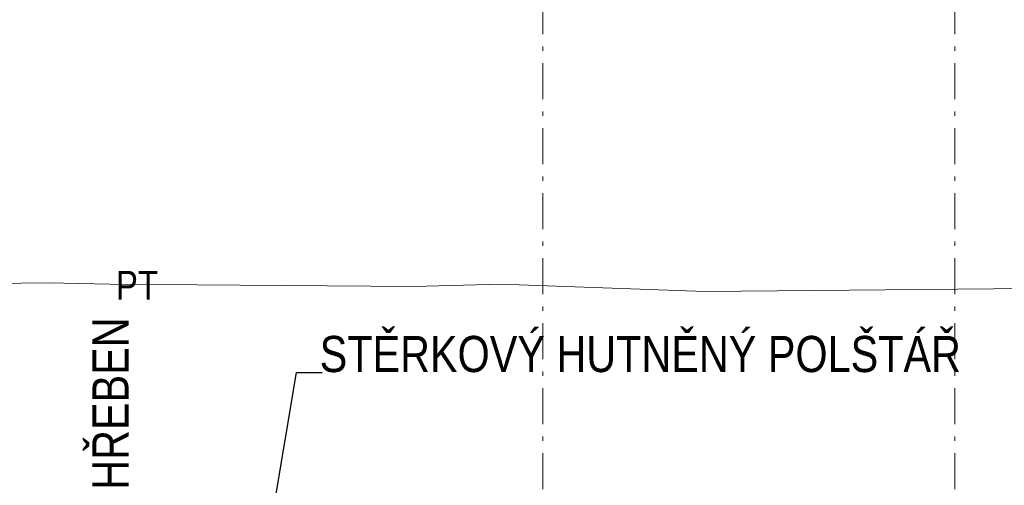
# Model space of a CAD drawing. Header units: millimetres. Extents: x -479461597 to -478645968, y -1101060132 to -1100898045.
# Tile 35 of 145: x -479175302 to -479168487, y -1101050947 to -1101047723. Entities that reach past the tile are written whole.
import ezdxf
from ezdxf.enums import TextEntityAlignment as Align

# ---------------------------------------------------------------- set-up
doc = ezdxf.new("R2010")
doc.units = ezdxf.units.MM
doc.header["$MEASUREMENT"] = 0
doc.linetypes.add('Wipeout_Contour', pattern=[1000, 0, -1000])
doc.linetypes.add('Čerchovaná M', pattern=[450, 250, -85, 30, -85])
for name, color, linetype, lineweight, true_color in [('Anotace - SP_Pero_č.__25', 7, 'Continuous', 13, 0x1a4f6e), ('Konstrukční síť_Pero_č.__81', 7, 'Continuous', 13, 0xa8a8a8), ('Kóty - SP_Pero_č.__152', 7, 'Continuous', 0, 0xa97e33), ('Situace - terén PT_Pero_č.__190', 7, 'Continuous', 20, 0x6d6f03)]:
    doc.layers.add(name, color=color, linetype=linetype, lineweight=lineweight, true_color=true_color)
for name, color, linetype, lineweight in [('Anotace - SP_Pero_č.__6', 7, 'Continuous', 20), ('Bourané_Anotace - SP_Pero_č.__2', 7, 'Continuous', 20), ('Konstrukční síť_Pero_č.__183', 7, 'Continuous', 20)]:
    doc.layers.add(name, color=color, linetype=linetype, lineweight=lineweight)
for name, color, linetype in [('Bourané_2D prvky - vyplně', 7, 'Continuous'), ('Konstrukční síť', 7, 'Continuous'), ('Situace - terén PT', 7, 'Continuous')]:
    doc.layers.add(name, color=color, linetype=linetype)
doc.styles.add('GENERATED_STYLE_5', font='txt')
doc.styles.add('GENERATED_STYLE_7', font='txt')
doc.dimstyles.new('GENERATED_STYLE__4', dxfattribs={"dimtxt": 0.18, "dimasz": 182.4, "dimexe": 0.18, "dimexo": 0.0625, "dimgap": 0.09, "dimtad": 0, "dimtih": 1, "dimtoh": 1, "dimdec": 4, "dimzin": 0, "dimdsep": 46, "dimcen": 0.09, "dimadec": 0, "dimazin": 0, "dimtfac": 1, "dimtdec": 4, "dimtmove": 0, "dimatfit": 3, "dimldrblk": 'ARROWHEAD_1', "dimfxl": 1, "dimtolj": 1, "dimtzin": 0, "dimarcsym": 0})

# ---------------------------------------------------------------- blocks, each defined once
blk = doc.blocks.new('Řez_1_2', base_point=(-479162629.7, -1101050723.4))
at = {"layer": 'Situace - terén PT_Pero_č.__190', "color": 66, "linetype": 'Continuous', "lineweight": 20, "true_color": 0x6d6f03, "flags": 128}
blk.add_lwpolyline([(-479144460.5, -1101050567.6), (-479146836.7, -1101050557), (-479147547.3, -1101050541.2), (-479148288.6, -1101050394.9), (-479148979.1, -1101050508.5), (-479152816.4, -1101050298.4), (-479154292.2, -1101050293), (-479156256, -1101050193.9), (-479157962.8, -1101050147.3), (-479159711.9, -1101049727.6), (-479160410.8, -1101049679.1), (-479161129.7, -1101049681), (-479162673.2, -1101049576.1), (-479167422.4, -1101049592), (-479168063.9, -1101049582.8), (-479170556.3, -1101049605), (-479171974.3, -1101049553.8), (-479172572, -1101049569.7), (-479174678.2, -1101049555.6), (-479175102.3, -1101049544.8), (-479178756.4, -1101049589.8), (-479179972.2, -1101049586.7)], dxfattribs=at)
blk = doc.blocks.new('Standardní značka sítě[3]_2', base_point=(-479171679.8, -1101040723.4))
at = {"layer": 'Konstrukční síť_Pero_č.__81', "color": 253, "linetype": 'Čerchovaná M', "lineweight": 13, "true_color": 0xa8a8a8}
blk.add_line((-479171679.8, -1101041723.4), (-479171679.8, -1101053723.4), dxfattribs=at)
at = {"layer": 'Konstrukční síť_Pero_č.__183', "color": 7, "lineweight": 20, "style": 'GENERATED_STYLE_7'}
for tag, p in [('AC_MarkerText_1_0', (-479171679.8, -1101040472)), ('AC_MarkerText_1_1', (-479171679.8, -1101054972))]:
    blk.add_attdef(tag, text='', height=250, rotation=360, dxfattribs=at).set_placement(p, align=Align.MIDDLE_CENTER)
blk = doc.blocks.new('Standardní značka sítě[4]_2', base_point=(-479168829.7, -1101040723.4))
at = {"layer": 'Konstrukční síť_Pero_č.__81', "color": 253, "linetype": 'Čerchovaná M', "lineweight": 13, "true_color": 0xa8a8a8}
blk.add_line((-479168829.7, -1101041723.4), (-479168829.7, -1101053723.4), dxfattribs=at)
at = {"layer": 'Konstrukční síť_Pero_č.__183', "color": 7, "lineweight": 20, "style": 'GENERATED_STYLE_7'}
for tag, p in [('AC_MarkerText_1_0', (-479168829.7, -1101040472)), ('AC_MarkerText_1_1', (-479168829.7, -1101054972))]:
    blk.add_attdef(tag, text='', height=250, rotation=360, dxfattribs=at).set_placement(p, align=Align.MIDDLE_CENTER)
blk = doc.blocks.new('ARROWHEAD_1')
at = {"color": 0, "linetype": 'Continuous', "lineweight": 0}
blk.add_line((0, 0), (-1, 0), dxfattribs=at)
blk.add_circle((0, 0), 0.25, dxfattribs=at)

msp = doc.modelspace()

# ---------------------------------------------------------------- block references
at = {"layer": 'Konstrukční síť', "color": 7, "linetype": 'Continuous', "lineweight": 20}
for name, p in [('Standardní značka sítě[3]_2', (-479171679.8, -1101040723.4)), ('Standardní značka sítě[4]_2', (-479168829.7, -1101040723.4))]:
    msp.add_blockref(name, p, dxfattribs=at)
at = {"layer": 'Situace - terén PT', "lineweight": 0}
msp.add_blockref('Řez_1_2', (-479162629.7, -1101050723.4), dxfattribs=at)

# ---------------------------------------------------------------- next in the draw order: wipeouts: each hides what was drawn before it
at = {"color": 254, "linetype": 'Wipeout_Contour', "lineweight": 0, "ltscale": 22815239324.08686}
msp.add_wipeout([(-479191249.1, -1101049424.9), (-479191950.7, -1101049418.9), (-479191950.5, -1101052882.9), (-479148371.7, -1101052879.8), (-479148371.7, -1101051975.7), (-479159539.8, -1101052087.3), (-479160677.3, -1101052098.7), (-479160782.4, -1101052481), (-479161076.7, -1101052481), (-479161179.3, -1101052108), (-479174655, -1101051973.2), (-479187215.9, -1101052173.6), (-479187283.5, -1101052419.4), (-479187557.1, -1101052419.4), (-479187658.6, -1101052050.4), (-479190180.3, -1101051973.3), (-479190177.8, -1101051723.4), (-479190727.8, -1101051723.4), (-479190727.8, -1101050169.3)], dxfattribs=at).dxf.layer = 'Bourané_2D prvky - vyplně'

# ---------------------------------------------------------------- next in the draw order: texts
at = {"layer": 'Anotace - SP_Pero_č.__6', "color": 7, "linetype": 'Continuous', "lineweight": 20, "insert": (-479168786.9, -1101050166.5), "char_height": 250, "attachment_point": 9, "style": 'GENERATED_STYLE_5'}
msp.add_mtext('\\A1;{\\pqr;\\fArial Narrow|b0|i0|c238|p34;STĚRKOVÝ HUTNĚNÝ POLŠTÁŘ}', dxfattribs=at)
at = {"layer": 'Bourané_Anotace - SP_Pero_č.__2', "color": 7, "linetype": 'Continuous', "lineweight": 20, "insert": (-479174673.4, -1101050977.8), "char_height": 250, "attachment_point": 4, "rotation": 90, "style": 'GENERATED_STYLE_5'}
msp.add_mtext('\\A1;{\\pql;\\fArial Narrow|b0|i0|c238|p34;HŘEBEN}', dxfattribs=at)
at = {"layer": 'Kóty - SP_Pero_č.__152', "color": 45, "linetype": 'Continuous', "lineweight": 0, "true_color": 0xa97e33, "insert": (-479174636.3, -1101049562.3), "char_height": 200, "attachment_point": 4, "style": 'GENERATED_STYLE_5'}
msp.add_mtext('\\A1;{\\pql;\\fArial Narrow|b0|i0|c238|p34;PT}', dxfattribs=at)

# ---------------------------------------------------------------- next in the draw order: leaders
at = {"layer": 'Anotace - SP_Pero_č.__25', "color": 146, "linetype": 'Continuous', "lineweight": 13, "true_color": 0x1a4f6e, "annotation_type": 0, "has_hookline": 1, "hookline_direction": 0, "text_width": 4421.9}
msp.add_leader([(-479173597.8, -1101051438.2), (-479173386.2, -1101050166.5), (-479173208.9, -1101050166.5)], dimstyle='GENERATED_STYLE__4', dxfattribs=at)

doc.saveas('drawing.dxf')
